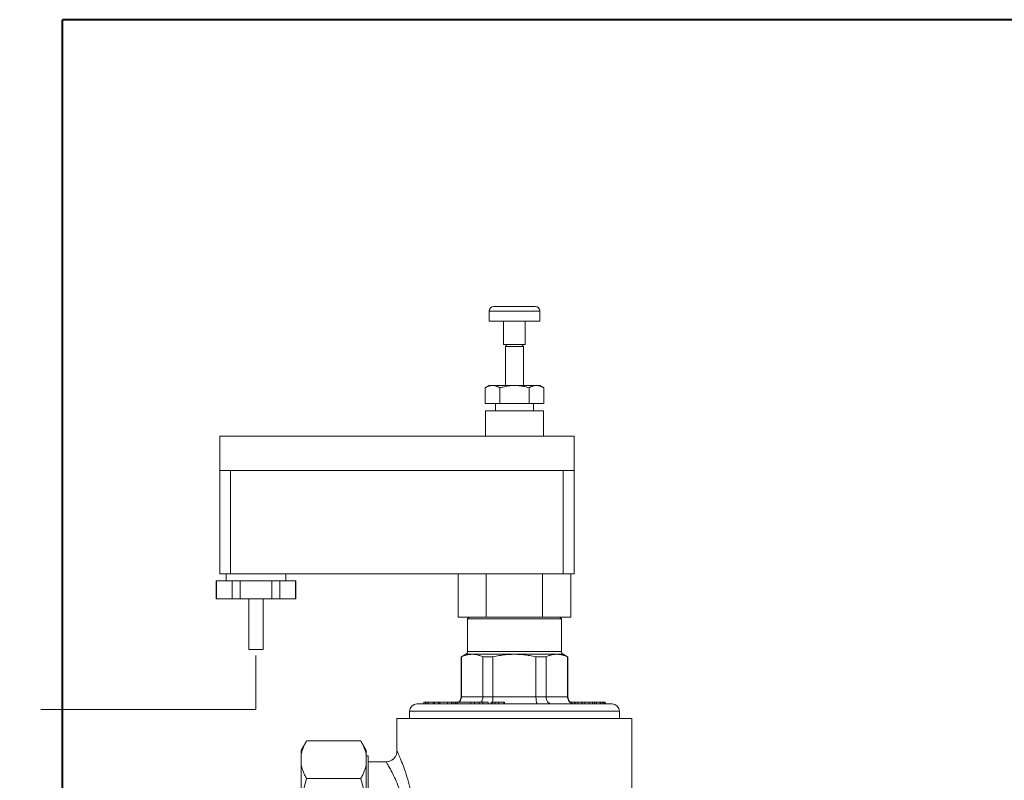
# Model space of a CAD drawing. Header units: millimetres. Extents: x 170 to 590, y -13 to 284.
# Tile 4 of 11: x 276.79 to 281.36, y 174.11 to 177.64. Entities that reach past the tile are written whole.
import ezdxf

# ---------------------------------------------------------------- set-up
doc = ezdxf.new("R2010")
doc.units = ezdxf.units.MM
doc.linetypes.add('GESTRICHELT2', pattern=[0.375, 0.25, -0.125])
for name, color, linetype, lineweight in [('CO ZASILANIE', 1, 'Continuous', 40), ('PRZEWODY ELEKTRYCZNE', 3, 'GESTRICHELT2', 15), ('URZĄDZENIA', 7, 'Continuous', 20)]:
    doc.layers.add(name, color=color, linetype=linetype, lineweight=lineweight)

# ---------------------------------------------------------------- blocks, each defined once
blk = doc.blocks.new('SYR 933.1')
at = {"layer": 'URZĄDZENIA'}
for p, q in [((848.9787862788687, 141.3351754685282), (849.0017111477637, 141.3351754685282)), ((849.0017111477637, 141.3351754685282), (848.9787862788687, 141.3351754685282)), ((849.0017111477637, 141.3351754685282), (849.0025880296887, 141.3351754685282)), ((849.5308614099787, 141.3351754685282), (849.0017111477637, 141.3351754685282)), ((849.0025880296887, 141.3351754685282), (849.5299845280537, 141.3351754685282)), ((849.5299845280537, 141.3351754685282), (849.5308614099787, 141.3351754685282)), ((849.5308614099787, 141.3351754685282), (849.5537862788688, 141.3351754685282)), ((849.5537862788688, 141.3351754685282), (849.5308614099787, 141.3351754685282)), ((848.9162862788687, 141.2726754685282), (848.9162862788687, 141.1351754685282)), ((848.9162862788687, 141.2726754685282), (848.9162862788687, 141.1351754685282)), ((848.9162862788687, 141.2726754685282), (849.6162862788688, 141.2726754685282)), ((849.6162862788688, 141.2726754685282), (849.6162862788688, 141.1351754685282)), ((849.6162862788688, 141.2726754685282), (849.6162862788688, 141.1351754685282)), ((848.9162862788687, 141.1351754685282), (849.1162862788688, 141.1351754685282)), ((849.1162862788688, 141.1351754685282), (849.1162862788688, 140.8101754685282)), ((849.1162862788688, 141.1351754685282), (849.4162862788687, 141.1351754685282)), ((849.1162862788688, 141.1351754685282), (849.1162862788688, 140.8101754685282)), ((849.4162862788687, 141.1351754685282), (849.6162862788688, 141.1351754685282)), ((849.4162862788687, 141.1351754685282), (849.4162862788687, 140.8101754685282)), ((849.4162862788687, 141.1351754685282), (849.4162862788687, 140.8101754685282)), ((849.1162862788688, 140.8101754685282), (849.1662862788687, 140.8101754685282)), ((849.1662862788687, 140.8101754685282), (849.1412862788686, 140.7851754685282)), ((849.1662862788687, 140.8101754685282), (849.1412862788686, 140.7851754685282)), ((849.1412862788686, 140.7851754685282), (849.1412862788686, 140.2441754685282)), ((849.1412862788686, 140.7851754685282), (849.1412862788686, 140.2441754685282)), ((849.1412862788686, 140.7851754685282), (849.3912862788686, 140.7851754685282)), ((849.1662862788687, 140.8101754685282), (849.1912862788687, 140.8101754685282)), ((849.1912862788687, 140.8101754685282), (849.3412862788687, 140.8101754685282)), ((849.3412862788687, 140.8101754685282), (849.3662862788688, 140.8101754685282)), ((849.3662862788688, 140.8101754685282), (849.4162862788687, 140.8101754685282)), ((849.3662862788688, 140.8101754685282), (849.3912862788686, 140.7851754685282)), ((849.3662862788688, 140.8101754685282), (849.3912862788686, 140.7851754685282)), ((849.3912862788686, 140.7851754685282), (849.3912862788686, 140.2441754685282)), ((849.3912862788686, 140.7851754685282), (849.3912862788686, 140.2441754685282)), ((848.8621410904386, 140.2129147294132), (848.9162862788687, 140.2441754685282)), ((848.9162862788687, 140.2441754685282), (848.9631773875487, 140.2441754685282)), ((848.9631773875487, 140.2441754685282), (849.2662862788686, 140.2441754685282)), ((849.2662862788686, 140.2441754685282), (849.5693951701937, 140.2441754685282)), ((849.5693951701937, 140.2441754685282), (849.6162862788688, 140.2441754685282)), ((849.6704314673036, 140.2129147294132), (849.6162862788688, 140.2441754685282)), ((848.8621410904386, 139.9941754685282), (848.8621410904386, 140.2129147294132)), ((849.0642136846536, 139.9941754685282), (849.0642136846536, 140.2129147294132)), ((849.4683588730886, 139.9941754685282), (849.4683588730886, 140.2129147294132)), ((849.6704314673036, 139.9941754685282), (849.6704314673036, 140.2129147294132)), ((848.8621410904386, 139.9941754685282), (849.0037862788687, 139.9941754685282)), ((849.0037862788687, 139.8941754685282), (849.0037862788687, 139.9941754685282)), ((849.0037862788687, 139.9941754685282), (849.0642136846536, 139.9941754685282)), ((849.0037862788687, 139.8941754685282), (849.0037862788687, 139.9941754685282)), ((849.0642136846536, 139.9941754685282), (849.4683588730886, 139.9941754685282)), ((849.4683588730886, 139.9941754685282), (849.5287862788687, 139.9941754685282)), ((849.5287862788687, 139.9941754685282), (849.6704314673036, 139.9941754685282)), ((849.5287862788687, 139.8941754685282), (849.5287862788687, 139.9941754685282)), ((849.5287862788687, 139.8941754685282), (849.5287862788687, 139.9941754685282)), ((848.8662862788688, 139.8941754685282), (848.9662862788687, 139.8941754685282)), ((848.8662862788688, 139.8941754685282), (848.8662862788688, 139.5441754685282)), ((848.8662862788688, 139.8941754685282), (848.8662862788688, 139.5441754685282)), ((848.9662862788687, 139.8941754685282), (849.0037862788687, 139.8941754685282)), ((849.0037862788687, 139.8941754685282), (849.2662862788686, 139.8941754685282)), ((849.2662862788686, 139.8941754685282), (849.5287862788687, 139.8941754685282)), ((849.5287862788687, 139.8941754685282), (849.5662862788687, 139.8941754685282)), ((849.5662862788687, 139.8941754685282), (849.6662862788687, 139.8941754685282)), ((849.6662862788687, 139.8941754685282), (849.6662862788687, 139.5441754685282)), ((849.6662862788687, 139.8941754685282), (849.6662862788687, 139.5441754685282)), ((853.3412862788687, 139.5441754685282), (848.4412862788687, 139.5441754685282)), ((848.4412862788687, 139.5441754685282), (848.4412862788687, 139.0691754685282)), ((853.3412862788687, 139.5441754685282), (853.3412862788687, 139.0691754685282)), ((848.5912862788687, 139.0691754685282), (848.4412862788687, 139.0691754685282)), ((848.4412862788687, 139.0691754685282), (848.4412862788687, 137.6441754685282)), ((853.1912862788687, 139.0691754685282), (848.5912862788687, 139.0691754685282)), ((848.5912862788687, 139.0691754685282), (853.1912862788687, 139.0691754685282)), ((848.5912862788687, 139.0691754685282), (848.5912862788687, 137.6441754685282)), ((853.3412862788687, 139.0691754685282), (853.1912862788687, 139.0691754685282)), ((853.1912862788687, 139.0691754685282), (853.1912862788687, 137.6441754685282)), ((853.3412862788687, 139.0691754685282), (853.3412862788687, 137.6441754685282)), ((853.3412862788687, 139.0691754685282), (853.3412862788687, 137.6441754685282)), ((848.5912862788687, 137.6441754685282), (848.4412862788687, 137.6441754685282)), ((848.4868634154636, 137.0441754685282), (848.4868634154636, 137.6441754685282)), ((848.5912862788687, 137.6441754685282), (853.1912862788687, 137.6441754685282)), ((848.8765748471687, 137.0441754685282), (848.8765748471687, 137.6441754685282)), ((849.6559977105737, 137.0441754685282), (849.6559977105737, 137.6441754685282)), ((850.0457091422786, 137.0441754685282), (850.0457091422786, 137.6441754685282)), ((852.2912862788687, 137.2941754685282), (852.2912862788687, 137.5441754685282)), ((852.2912867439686, 137.5441754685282), (852.2949996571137, 137.5441754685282)), ((852.2949996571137, 137.5441754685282), (852.5128872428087, 137.5441754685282)), ((852.2949996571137, 137.2941754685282), (852.2949996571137, 137.5441754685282)), ((852.4287862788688, 137.5441754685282), (852.4287862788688, 137.6441754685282)), ((852.5128872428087, 137.5441754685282), (852.6233986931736, 137.5441754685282)), ((852.5128872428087, 137.2941754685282), (852.5128872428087, 137.5441754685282)), ((852.6233986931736, 137.5441754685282), (853.0591738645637, 137.5441754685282)), ((852.6233986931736, 137.2941754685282), (852.6233986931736, 137.5441754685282)), ((853.0591738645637, 137.5441754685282), (853.1696853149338, 137.5441754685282)), ((853.0591738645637, 137.2941754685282), (853.0591738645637, 137.5441754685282)), ((853.1696853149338, 137.5441754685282), (853.3875729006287, 137.5441754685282)), ((853.1696853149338, 137.2941754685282), (853.1696853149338, 137.5441754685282)), ((853.3412862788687, 137.6441754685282), (853.1912862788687, 137.6441754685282)), ((853.2537862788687, 137.5441754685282), (853.2537862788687, 137.6441754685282)), ((853.3875729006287, 137.5441754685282), (853.3912858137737, 137.5441754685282)), ((853.3875729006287, 137.2941754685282), (853.3875729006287, 137.5441754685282)), ((853.3912862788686, 137.2941754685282), (853.3912862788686, 137.5441754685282)), ((852.2912867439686, 137.2941754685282), (852.2949996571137, 137.2941754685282)), ((852.2949996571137, 137.2941754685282), (852.5128872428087, 137.2941754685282)), ((852.5128872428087, 137.2941754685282), (852.6233986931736, 137.2941754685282)), ((852.6233986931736, 137.2941754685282), (853.0591738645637, 137.2941754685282)), ((852.7412862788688, 136.5941754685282), (852.7412862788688, 137.2941754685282)), ((852.7412862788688, 136.5941754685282), (852.7412862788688, 137.2941754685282)), ((852.9412862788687, 136.5941754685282), (852.9412862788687, 137.2941754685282)), ((852.9412862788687, 136.5941754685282), (852.9412862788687, 137.2941754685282)), ((853.0591738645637, 137.2941754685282), (853.1696853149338, 137.2941754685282)), ((853.1696853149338, 137.2941754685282), (853.3875729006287, 137.2941754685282)), ((853.3875729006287, 137.2941754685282), (853.3912858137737, 137.2941754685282)), ((848.4868634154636, 137.0441754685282), (848.6412862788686, 137.0441754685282)), ((848.6412862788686, 137.0441754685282), (848.6162862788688, 137.0191754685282)), ((848.6412862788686, 137.0441754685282), (848.6162862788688, 137.0191754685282)), ((848.6162862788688, 137.0191754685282), (848.6162862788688, 136.5701562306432)), ((848.6162862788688, 137.0191754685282), (848.6162862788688, 136.5701562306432)), ((849.9162862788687, 137.0191754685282), (848.6162862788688, 137.0191754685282)), ((848.6412862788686, 137.0441754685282), (848.7112862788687, 137.0441754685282)), ((848.7112862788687, 137.0441754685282), (848.8765748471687, 137.0441754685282)), ((848.8765748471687, 137.0441754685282), (849.6559977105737, 137.0441754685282)), ((849.6559977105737, 137.0441754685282), (849.8212862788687, 137.0441754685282)), ((849.8212862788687, 137.0441754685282), (849.8912862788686, 137.0441754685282)), ((849.8912862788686, 137.0441754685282), (850.0457091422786, 137.0441754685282)), ((849.8912862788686, 137.0441754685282), (849.9162862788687, 137.0191754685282)), ((849.8912862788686, 137.0441754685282), (849.9162862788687, 137.0191754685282)), ((849.9162862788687, 137.0191754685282), (849.9162862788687, 136.5701562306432)), ((849.9162862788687, 137.0191754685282), (849.9162862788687, 136.5701562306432)), ((848.6162862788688, 136.5701562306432), (849.9162862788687, 136.5701562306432)), ((852.7412862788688, 136.5941754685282), (852.9412862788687, 136.5941754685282)), ((848.5287862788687, 136.4936573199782), (848.5937862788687, 136.5311850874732)), ((848.5287862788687, 136.4936573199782), (848.5320653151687, 136.4955504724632)), ((848.5287862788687, 136.4936573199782), (848.5287862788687, 135.9441754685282)), ((848.5331583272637, 136.4936573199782), (848.5287862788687, 136.4936573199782)), ((848.5320653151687, 136.4955504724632), (848.5937862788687, 136.5311850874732)), ((848.5331583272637, 136.4936573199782), (848.5331583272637, 135.9441754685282)), ((848.5937862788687, 136.5311850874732), (849.9387862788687, 136.5311850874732)), ((848.8302799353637, 136.4936573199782), (848.8302799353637, 135.9441754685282)), ((848.9691646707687, 136.4936573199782), (848.8302799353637, 136.4936573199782)), ((848.9691646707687, 136.4936573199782), (848.9691646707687, 135.9441754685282)), ((849.5634078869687, 136.4936573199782), (849.5634078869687, 135.9441754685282)), ((849.7022926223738, 136.4936573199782), (849.5634078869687, 136.4936573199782)), ((849.7022926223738, 136.4936573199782), (849.7022926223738, 135.9441754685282)), ((850.0005072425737, 136.4955504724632), (849.9387862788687, 136.5311850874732)), ((850.0005072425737, 136.4955504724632), (849.9387862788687, 136.5311850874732)), ((850.0037862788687, 136.4936573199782), (849.9994142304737, 136.4936573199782)), ((849.9994142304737, 136.4936573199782), (849.9994142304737, 135.9441754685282)), ((850.0037862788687, 136.4936573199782), (850.0005072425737, 136.4955504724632)), ((850.0037862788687, 136.4936573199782), (850.0005072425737, 136.4955504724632)), ((850.0037862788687, 136.4936573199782), (850.0037862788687, 135.9441754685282)), ((848.5287862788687, 135.9441754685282), (848.5331583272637, 135.9441754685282)), ((848.5331583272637, 135.9441754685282), (848.8302799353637, 135.9441754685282)), ((848.8302799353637, 135.9441754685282), (848.9691646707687, 135.9441754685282)), ((848.9691646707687, 135.9441754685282), (849.5634078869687, 135.9441754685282)), ((849.5634078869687, 135.9441754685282), (849.7022926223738, 135.9441754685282)), ((849.7022926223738, 135.9441754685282), (849.9994142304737, 135.9441754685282)), ((849.9994142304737, 135.9441754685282), (850.0037862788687, 135.9441754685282)), ((847.8162862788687, 135.7441754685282), (847.8162862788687, 135.6441754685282)), ((847.8162862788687, 135.7441754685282), (847.8162862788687, 135.6441754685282)), ((847.8162862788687, 135.7441754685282), (850.7162862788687, 135.7441754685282)), ((847.9162862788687, 135.8441754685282), (848.0162862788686, 135.8441754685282)), ((848.0130227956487, 135.8691754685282), (848.0130227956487, 135.8441754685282)), ((848.0130296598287, 135.8691754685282), (848.0220048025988, 135.8691754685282)), ((848.0162862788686, 135.8441754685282), (848.0220048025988, 135.8441754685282)), ((848.0220048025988, 135.8441754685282), (848.0220048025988, 135.8691754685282)), ((848.0220048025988, 135.8691754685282), (848.0243956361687, 135.8691754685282)), ((848.0220048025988, 135.8441754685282), (848.0243956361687, 135.8441754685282)), ((848.0243956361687, 135.8691754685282), (848.0443260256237, 135.8691754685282)), ((848.0243956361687, 135.8441754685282), (848.0243956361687, 135.8691754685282)), ((848.0243956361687, 135.8441754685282), (848.0267232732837, 135.8441754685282)), ((848.0267232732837, 135.8441754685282), (848.0443271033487, 135.8441754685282)), ((848.0443260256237, 135.8691754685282), (848.0457149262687, 135.8691754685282)), ((848.0443271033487, 135.8691754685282), (848.0443271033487, 135.8441754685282)), ((848.0443271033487, 135.8441754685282), (848.0457149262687, 135.8441754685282)), ((848.0457149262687, 135.8691754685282), (848.0710437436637, 135.8691754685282)), ((848.0457149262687, 135.8441754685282), (848.0457149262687, 135.8691754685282)), ((848.0457149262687, 135.8441754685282), (848.0703586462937, 135.8441754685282)), ((848.0703586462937, 135.8441754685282), (848.0710437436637, 135.8441754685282)), ((848.0710437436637, 135.8691754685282), (848.0832741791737, 135.8691754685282)), ((848.0710437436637, 135.8441754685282), (848.0710437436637, 135.8691754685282)), ((848.0710437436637, 135.8441754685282), (848.0793672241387, 135.8441754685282)), ((848.0793672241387, 135.8441754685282), (848.0815731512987, 135.8441754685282)), ((848.0815731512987, 135.8441754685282), (848.0832741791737, 135.8441754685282)), ((848.0832741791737, 135.8441754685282), (848.0832741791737, 135.8691754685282)), ((848.0832741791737, 135.8691754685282), (848.1221659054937, 135.8691754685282)), ((848.0832741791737, 135.8441754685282), (848.0886189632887, 135.8441754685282)), ((848.0886189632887, 135.8441754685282), (848.1073726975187, 135.8441754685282)), ((848.1073726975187, 135.8441754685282), (848.1113698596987, 135.8441754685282)), ((848.1113698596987, 135.8441754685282), (848.1319878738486, 135.8441754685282)), ((848.1221659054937, 135.8691754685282), (848.1319878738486, 135.8691754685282)), ((848.1319878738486, 135.8691754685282), (848.1595894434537, 135.8691754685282)), ((848.1319878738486, 135.8441754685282), (848.1319878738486, 135.8691754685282)), ((848.1319878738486, 135.8441754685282), (848.1360165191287, 135.8441754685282)), ((848.1360165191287, 135.8441754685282), (848.1483039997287, 135.8441754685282)), ((848.1483039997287, 135.8441754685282), (848.1584001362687, 135.8441754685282)), ((848.1584001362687, 135.8441754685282), (848.1595894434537, 135.8441754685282)), ((848.1595894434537, 135.8441754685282), (848.1595894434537, 135.8691754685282)), ((848.1595894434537, 135.8691754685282), (848.1889113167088, 135.8691754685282)), ((848.1595894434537, 135.8441754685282), (848.1850158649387, 135.8441754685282)), ((848.1850158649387, 135.8441754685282), (848.1889113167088, 135.8441754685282)), ((848.1889113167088, 135.8691754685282), (848.2350700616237, 135.8691754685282)), ((848.1889113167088, 135.8441754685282), (848.1889113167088, 135.8691754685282)), ((848.1889113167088, 135.8441754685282), (848.2076299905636, 135.8441754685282)), ((848.2076299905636, 135.8441754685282), (848.2272435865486, 135.8441754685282)), ((848.2272435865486, 135.8441754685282), (848.2290804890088, 135.8441754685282)), ((848.2290804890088, 135.8441754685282), (848.2350700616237, 135.8441754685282)), ((848.2350700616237, 135.8691754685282), (848.2913574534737, 135.8691754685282)), ((848.2350700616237, 135.8441754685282), (848.2350700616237, 135.8691754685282)), ((848.2350700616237, 135.8441754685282), (848.2550708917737, 135.8441754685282)), ((848.2550708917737, 135.8441754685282), (848.2603425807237, 135.8441754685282)), ((848.2603425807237, 135.8441754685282), (848.2629993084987, 135.8441754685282)), ((848.2629993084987, 135.8441754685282), (848.2729697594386, 135.8441754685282)), ((848.2729697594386, 135.8441754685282), (848.2856148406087, 135.8441754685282)), ((848.2856148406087, 135.8441754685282), (848.2864735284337, 135.8441754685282)), ((848.2864735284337, 135.8441754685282), (848.2913574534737, 135.8441754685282)), ((848.2913574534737, 135.8691754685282), (848.3303885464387, 135.8691754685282)), ((848.2913574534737, 135.8441754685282), (848.2913574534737, 135.8691754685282)), ((848.2913574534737, 135.8441754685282), (848.3068618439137, 135.8441754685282)), ((848.3068618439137, 135.8441754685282), (848.3303885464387, 135.8441754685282)), ((848.3303885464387, 135.8691754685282), (848.3362747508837, 135.8691754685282)), ((848.3303885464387, 135.8441754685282), (848.3303885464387, 135.8691754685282)), ((848.3303885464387, 135.8441754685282), (848.3362344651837, 135.8441754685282)), ((848.3338304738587, 135.8691754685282), (848.3362344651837, 135.8691754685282)), ((848.3362344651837, 135.8441754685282), (848.3362344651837, 135.8691754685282)), ((848.3362344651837, 135.8691754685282), (848.3885961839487, 135.8691754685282)), ((848.3362344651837, 135.8441754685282), (848.4287862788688, 135.8441754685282)), ((848.3885961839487, 135.8691754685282), (848.4290012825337, 135.8691754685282)), ((848.3885961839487, 135.8441754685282), (848.3885961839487, 135.8691754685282)), ((848.4287862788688, 135.8441754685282), (848.4363862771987, 135.8441754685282)), ((848.4290012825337, 135.8691754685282), (848.4383243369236, 135.8691754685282)), ((848.4290012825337, 135.8441754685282), (848.4290012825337, 135.8691754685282)), ((848.4363862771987, 135.8441754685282), (848.7538469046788, 135.8441754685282)), ((848.4383302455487, 135.8454319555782), (848.4383302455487, 135.8691754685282)), ((848.4383302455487, 135.8691754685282), (848.4570191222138, 135.8691754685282)), ((848.4383302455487, 135.8441754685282), (848.4383302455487, 135.8454319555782)), ((848.4570191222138, 135.8691754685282), (848.4939070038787, 135.8691754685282)), ((848.7538469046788, 135.8441754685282), (848.9488256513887, 135.8441754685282)), ((848.9488256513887, 135.8441754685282), (849.4044835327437, 135.8441754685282)), ((849.4044835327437, 135.8441754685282), (849.4044835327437, 135.8691754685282)), ((849.4044835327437, 135.8691754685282), (849.4113674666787, 135.8691754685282)), ((849.4044835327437, 135.8441754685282), (849.4113674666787, 135.8441754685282)), ((849.4113674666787, 135.8691754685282), (849.4853949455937, 135.8691754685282)), ((849.4113674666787, 135.8441754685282), (849.4113674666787, 135.8691754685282)), ((849.4113674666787, 135.8441754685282), (849.4853949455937, 135.8441754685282)), ((849.4853949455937, 135.8691754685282), (849.5152136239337, 135.8691754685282)), ((849.4853949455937, 135.8441754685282), (849.4853949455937, 135.8691754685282)), ((849.4853949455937, 135.8441754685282), (849.5353130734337, 135.8441754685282)), ((849.5152136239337, 135.8691754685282), (849.5353130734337, 135.8691754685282)), ((849.5353130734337, 135.8691754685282), (849.5651317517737, 135.8691754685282)), ((849.5353130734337, 135.8441754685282), (849.5353130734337, 135.8691754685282)), ((849.5353130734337, 135.8441754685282), (849.5651317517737, 135.8441754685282)), ((849.5651317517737, 135.8441754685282), (849.5651317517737, 135.8691754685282)), ((849.5651317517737, 135.8691754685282), (849.5893894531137, 135.8691754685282)), ((849.5651317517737, 135.8441754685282), (849.5837469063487, 135.8441754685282)), ((849.5837469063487, 135.8441754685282), (849.5893894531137, 135.8441754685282)), ((849.5893894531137, 135.8441754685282), (849.5893894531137, 135.8691754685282)), ((849.5893894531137, 135.8441754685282), (849.6288291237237, 135.8441754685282)), ((849.6288291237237, 135.8441754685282), (849.6288291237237, 135.8691754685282)), ((849.6288291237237, 135.8691754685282), (849.7057036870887, 135.8691754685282)), ((849.6288291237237, 135.8441754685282), (849.6430540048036, 135.8441754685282)), ((849.6430540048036, 135.8441754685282), (849.6582354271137, 135.8441754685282)), ((849.6582354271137, 135.8441754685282), (849.6838211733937, 135.8441754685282)), ((849.6838211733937, 135.8441754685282), (849.6940886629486, 135.8441754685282)), ((849.6940886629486, 135.8441754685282), (849.7057036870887, 135.8441754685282)), ((849.7057036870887, 135.8691754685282), (849.7530313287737, 135.8691754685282)), ((849.7057036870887, 135.8441754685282), (849.7057036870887, 135.8691754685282)), ((849.7057036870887, 135.8441754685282), (849.7092700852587, 135.8441754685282)), ((849.7092700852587, 135.8441754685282), (849.7348558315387, 135.8441754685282)), ((849.7348558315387, 135.8441754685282), (849.7530313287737, 135.8441754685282)), ((849.7530313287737, 135.8691754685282), (849.8191493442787, 135.8691754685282)), ((849.7530313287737, 135.8441754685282), (849.7530313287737, 135.8691754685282)), ((849.7530313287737, 135.8441754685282), (849.7551159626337, 135.8441754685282)), ((849.7551159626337, 135.8441754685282), (849.7787256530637, 135.8441754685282)), ((849.7787256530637, 135.8441754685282), (849.8191493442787, 135.8441754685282)), ((849.8191493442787, 135.8691754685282), (849.8680954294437, 135.8691754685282)), ((849.8191493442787, 135.8441754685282), (849.8191493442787, 135.8691754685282)), ((849.8191493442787, 135.8441754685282), (849.8270081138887, 135.8441754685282)), ((849.8270081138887, 135.8441754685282), (849.8680954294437, 135.8441754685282)), ((849.8680954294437, 135.8691754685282), (849.8703343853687, 135.8691754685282)), ((849.8680954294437, 135.8441754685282), (849.8680954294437, 135.8691754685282)), ((849.8680954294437, 135.8441754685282), (849.8703318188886, 135.8441754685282)), ((849.8703318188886, 135.8441754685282), (849.8703318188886, 135.8691754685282)), ((849.8703318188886, 135.8691754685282), (849.9525776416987, 135.8691754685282)), ((849.8703318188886, 135.8441754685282), (849.9525776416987, 135.8441754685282)), ((849.9525776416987, 135.8691754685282), (850.0287954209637, 135.8691754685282)), ((849.9525776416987, 135.8441754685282), (850.0516952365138, 135.8441754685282)), ((850.0287954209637, 135.8691754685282), (850.0516952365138, 135.8691754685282)), ((850.0516952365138, 135.8691754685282), (850.0735640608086, 135.8691754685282)), ((850.0516952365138, 135.8441754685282), (850.0516952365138, 135.8691754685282)), ((850.0516952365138, 135.8441754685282), (850.0735640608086, 135.8441754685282)), ((850.0735640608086, 135.8441754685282), (850.0735640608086, 135.8691754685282)), ((850.0735640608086, 135.8691754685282), (850.0786030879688, 135.8691754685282)), ((850.0735640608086, 135.8441754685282), (850.0848775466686, 135.8441754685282)), ((850.0786030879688, 135.8691754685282), (850.0848775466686, 135.8691754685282)), ((850.0786030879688, 135.8474908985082), (850.0786030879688, 135.8691754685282)), ((850.0848775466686, 135.8441754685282), (850.0848775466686, 135.8691754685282)), ((850.0848775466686, 135.8691754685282), (850.1136895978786, 135.8691754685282)), ((850.0848775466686, 135.8441754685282), (850.0961862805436, 135.8441754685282)), ((850.0961862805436, 135.8441754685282), (850.1037862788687, 135.8441754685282)), ((850.1037862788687, 135.8441754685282), (850.1136895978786, 135.8441754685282)), ((850.1136895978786, 135.8441754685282), (850.1136895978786, 135.8691754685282)), ((850.1136895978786, 135.8691754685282), (850.1353911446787, 135.8691754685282)), ((850.1136895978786, 135.8441754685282), (850.1353911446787, 135.8441754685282)), ((850.1353911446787, 135.8691754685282), (850.1911075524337, 135.8691754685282)), ((850.1353911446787, 135.8441754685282), (850.1353911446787, 135.8691754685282)), ((850.1353911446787, 135.8441754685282), (850.1571815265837, 135.8441754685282)), ((850.1571815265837, 135.8441754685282), (850.1892275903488, 135.8441754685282)), ((850.1892275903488, 135.8441754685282), (850.1911075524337, 135.8441754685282)), ((850.1911075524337, 135.8441754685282), (850.1911075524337, 135.8691754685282)), ((850.1911075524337, 135.8691754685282), (850.2182649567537, 135.8691754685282)), ((850.1911075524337, 135.8441754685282), (850.1997856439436, 135.8441754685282)), ((850.1997856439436, 135.8441754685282), (850.2321725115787, 135.8441754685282)), ((850.2182649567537, 135.8691754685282), (850.2749981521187, 135.8691754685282)), ((850.2321725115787, 135.8441754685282), (850.2651164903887, 135.8441754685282)), ((850.2651164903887, 135.8441754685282), (850.2686750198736, 135.8441754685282)), ((850.2686750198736, 135.8441754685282), (850.2749981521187, 135.8441754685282)), ((850.2749981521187, 135.8691754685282), (850.3005097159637, 135.8691754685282)), ((850.2749981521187, 135.8441754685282), (850.3005097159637, 135.8441754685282)), ((850.3005097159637, 135.8691754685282), (850.3160805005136, 135.8691754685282)), ((850.3005097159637, 135.8441754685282), (850.3005097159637, 135.8691754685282)), ((850.3005097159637, 135.8441754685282), (850.3149976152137, 135.8441754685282)), ((850.3149976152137, 135.8441754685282), (850.3160805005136, 135.8441754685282)), ((850.3160805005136, 135.8441754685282), (850.3160805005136, 135.8691754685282)), ((850.3160805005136, 135.8691754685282), (850.3728136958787, 135.8691754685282)), ((850.3160805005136, 135.8441754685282), (850.3728136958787, 135.8441754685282)), ((850.3728136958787, 135.8691754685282), (850.3883845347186, 135.8691754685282)), ((850.3728136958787, 135.8441754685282), (850.3728136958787, 135.8691754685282)), ((850.3728136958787, 135.8441754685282), (850.3883845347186, 135.8441754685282)), ((850.3883845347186, 135.8441754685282), (850.3883845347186, 135.8691754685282)), ((850.3883845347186, 135.8691754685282), (850.4581377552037, 135.8691754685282)), ((850.3883845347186, 135.8441754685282), (850.4581377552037, 135.8441754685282)), ((850.4581377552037, 135.8691754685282), (850.4660859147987, 135.8691754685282)), ((850.4581377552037, 135.8441754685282), (850.4581377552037, 135.8691754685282)), ((850.4581377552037, 135.8441754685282), (850.4660859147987, 135.8441754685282)), ((850.4660859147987, 135.8441754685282), (850.4660859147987, 135.8691754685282)), ((850.4660859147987, 135.8691754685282), (850.4907474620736, 135.8691754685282)), ((850.4660859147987, 135.8441754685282), (850.4907474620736, 135.8441754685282)), ((850.4907474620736, 135.8691754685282), (850.4988441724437, 135.8691754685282)), ((850.4907474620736, 135.8441754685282), (850.4907474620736, 135.8691754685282)), ((850.4907474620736, 135.8441754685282), (850.4988441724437, 135.8441754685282)), ((850.4988441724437, 135.8441754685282), (850.4988441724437, 135.8691754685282)), ((850.4988441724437, 135.8691754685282), (850.5185090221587, 135.8691754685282)), ((850.4988441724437, 135.8441754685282), (850.5058627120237, 135.8441754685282)), ((850.5058627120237, 135.8441754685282), (850.5162862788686, 135.8441754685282)), ((850.5162862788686, 135.8441754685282), (850.5185090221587, 135.8441754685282)), ((850.5185090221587, 135.8441754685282), (850.5185090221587, 135.8691754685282)), ((850.5185090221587, 135.8441754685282), (850.6162862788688, 135.8441754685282)), ((850.7162862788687, 135.7441754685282), (850.7162862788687, 135.6441754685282)), ((850.7162862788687, 135.7441754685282), (850.7162862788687, 135.6441754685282)), ((847.6412862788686, 135.6441754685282), (847.6412862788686, 126.8920546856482)), ((847.6412862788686, 135.6441754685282), (847.6412862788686, 126.8920546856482)), ((847.8162862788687, 135.6441754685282), (847.6412862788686, 135.6441754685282)), ((847.8846834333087, 135.6441754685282), (847.8162862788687, 135.6441754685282)), ((847.8862862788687, 135.6441754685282), (847.8846834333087, 135.6441754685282)), ((848.0662862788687, 135.6441754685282), (847.8862862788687, 135.6441754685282)), ((848.4157917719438, 135.6441754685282), (848.0662862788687, 135.6441754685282)), ((848.5829503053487, 135.6441754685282), (848.4157917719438, 135.6441754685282)), ((849.9496222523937, 135.6441754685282), (848.5829503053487, 135.6441754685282)), ((850.1167807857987, 135.6441754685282), (849.9496222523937, 135.6441754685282)), ((850.4671757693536, 135.6441754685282), (850.1167807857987, 135.6441754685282)), ((850.6462862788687, 135.6441754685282), (850.4671757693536, 135.6441754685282)), ((850.6478891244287, 135.6441754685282), (850.6462862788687, 135.6441754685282)), ((850.7162862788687, 135.6441754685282), (850.6478891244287, 135.6441754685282)), ((850.8912862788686, 135.6441754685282), (850.7162862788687, 135.6441754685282)), ((850.8912862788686, 135.6441754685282), (850.8912862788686, 135.1941754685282)), ((850.8912862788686, 135.6441754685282), (850.8912862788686, 135.1941754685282)), ((851.3162862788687, 135.2035021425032), (851.3912862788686, 135.3334059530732)), ((852.1412862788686, 135.3334059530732), (851.3912862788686, 135.3334059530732)), ((852.1412862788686, 135.3334059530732), (852.2162862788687, 135.2035021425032)), ((851.3162862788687, 135.1385502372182), (851.3162862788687, 135.2035021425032)), ((852.2162862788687, 135.2035021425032), (852.2162862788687, 135.1385502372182)), ((851.2912862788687, 135.1254254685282), (851.3162862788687, 135.1254254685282)), ((851.2912862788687, 135.1254254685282), (851.2912862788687, 135.0441754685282)), ((851.2912862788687, 135.1254254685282), (851.3162862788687, 135.1254254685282)), ((851.3162862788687, 135.0086464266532), (851.3162862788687, 135.1385502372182)), ((852.2162862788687, 135.0086464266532), (852.2162862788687, 135.1385502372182)), ((851.0412862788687, 135.0441754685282), (851.2912862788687, 135.0441754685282)), ((851.0412862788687, 135.0441754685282), (851.2912862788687, 135.0441754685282)), ((851.2912862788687, 135.0441754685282), (851.2912862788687, 135.0431058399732)), ((851.2912862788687, 135.0431058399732), (851.2912862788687, 133.5452450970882)), ((851.3162862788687, 135.0086464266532), (851.3162862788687, 134.4240792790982)), ((852.2162862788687, 135.0086464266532), (852.2162862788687, 134.4240792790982)), ((852.1412862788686, 134.8137907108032), (851.3912862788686, 134.8137907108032)), ((851.3162862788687, 134.1642716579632), (851.3162862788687, 134.4240792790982)), ((852.2162862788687, 134.1642716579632), (852.2162862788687, 134.4240792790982)), ((851.3162862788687, 134.1642716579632), (851.3162862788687, 133.5797045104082)), ((852.2162862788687, 134.1642716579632), (852.2162862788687, 133.5797045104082)), ((852.1412862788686, 133.7745602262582), (851.3912862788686, 133.7745602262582)), ((851.3162862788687, 133.4498006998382), (851.3162862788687, 133.5797045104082)), ((852.2162862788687, 133.4498006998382), (852.2162862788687, 133.5797045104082)), ((851.0412862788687, 133.5441754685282), (851.2912862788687, 133.5441754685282)), ((851.0412862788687, 133.5441754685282), (851.2912862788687, 133.5441754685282)), ((851.2912862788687, 133.5452450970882), (851.2912862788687, 133.5441754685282)), ((851.2912862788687, 133.5441754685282), (851.2912862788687, 133.4629254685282)), ((851.2912862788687, 133.4629254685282), (851.3162862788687, 133.4629254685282)), ((851.2912862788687, 133.4629254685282), (851.3162862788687, 133.4629254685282)), ((851.3162862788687, 133.3848487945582), (851.3162862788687, 133.4498006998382)), ((852.2162862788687, 133.4498006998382), (852.2162862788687, 133.3848487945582)), ((850.8912862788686, 133.3941754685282), (850.8912862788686, 126.8920546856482)), ((850.8912862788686, 133.3941754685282), (850.8912862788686, 126.8920546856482)), ((851.3162862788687, 133.3848487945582), (851.3912862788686, 133.2549449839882)), ((852.1412862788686, 133.2549449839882), (852.2162862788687, 133.3848487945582)), ((852.1412862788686, 133.2549449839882), (851.3912862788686, 133.2549449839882)), ((847.6412862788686, 126.8920546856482), (850.8912862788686, 126.8920546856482)), ((847.7570608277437, 126.4249943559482), (848.6094222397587, 124.8113277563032)), ((847.7570608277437, 126.4249943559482), (848.6094222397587, 124.8113277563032)), ((847.7570608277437, 126.4249943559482), (850.7755117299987, 126.4249943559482)), ((850.7755117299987, 126.4249943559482), (850.2944355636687, 125.5142345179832)), ((850.7755117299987, 126.4249943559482), (850.2944355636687, 125.5142345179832)), ((851.3162862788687, 125.4535021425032), (851.3912862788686, 125.5834059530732)), ((852.1412862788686, 125.5834059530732), (851.3912862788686, 125.5834059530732)), ((852.1412862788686, 125.5834059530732), (852.2162862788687, 125.4535021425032)), ((851.3162862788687, 125.3885502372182), (851.3162862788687, 125.4535021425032)), ((852.2162862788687, 125.4535021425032), (852.2162862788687, 125.3885502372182)), ((850.4270693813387, 125.2941754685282), (851.2912862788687, 125.2941754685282)), ((850.4270693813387, 125.2941754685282), (851.2912862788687, 125.2941754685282)), ((851.2912862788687, 125.2941754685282), (851.2912862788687, 125.3754254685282)), ((851.3162862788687, 125.3754254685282), (851.2912862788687, 125.3754254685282)), ((851.2912862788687, 125.2931058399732), (851.2912862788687, 125.2941754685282)), ((851.2912862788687, 124.5441754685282), (851.2912862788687, 125.2931058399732)), ((851.3162862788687, 125.2586464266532), (851.3162862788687, 125.3885502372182)), ((851.3162862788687, 125.2586464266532), (851.3162862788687, 124.6740792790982)), ((852.2162862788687, 125.2586464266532), (852.2162862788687, 125.3885502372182)), ((852.2162862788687, 125.2586464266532), (852.2162862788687, 124.6740792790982)), ((850.0662862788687, 125.0750185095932), (850.0662862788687, 123.7941754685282)), ((852.1412862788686, 125.0637907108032), (851.3912862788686, 125.0637907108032)), ((848.6094231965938, 124.8113281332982), (848.6170391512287, 124.7944666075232)), ((851.3162862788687, 124.4142716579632), (851.3162862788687, 124.6740792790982)), ((852.2162862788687, 124.4142716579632), (852.2162862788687, 124.6740792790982)), ((851.2912862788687, 123.7952450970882), (851.2912862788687, 124.5441754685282)), ((851.3162862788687, 124.4142716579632), (851.3162862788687, 123.8297045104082)), ((852.2162862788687, 124.4142716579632), (852.2162862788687, 123.8297045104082)), ((852.1412862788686, 124.0245602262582), (851.3912862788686, 124.0245602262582)), ((850.0662862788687, 123.7941754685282), (851.2912862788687, 123.7941754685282)), ((850.0662862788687, 123.7941754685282), (851.2912862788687, 123.7941754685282)), ((851.2912862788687, 123.7941754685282), (851.2912862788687, 123.7952450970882)), ((851.2912862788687, 123.7129254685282), (851.2912862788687, 123.7941754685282)), ((851.3162862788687, 123.6998006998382), (851.3162862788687, 123.8297045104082)), ((852.2162862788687, 123.6998006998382), (852.2162862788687, 123.8297045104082)), ((851.3162862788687, 123.7129254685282), (851.2912862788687, 123.7129254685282)), ((851.3162862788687, 123.6348487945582), (851.3162862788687, 123.6998006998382)), ((851.3162862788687, 123.6348487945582), (851.3912862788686, 123.5049449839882)), ((852.1412862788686, 123.5049449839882), (852.2162862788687, 123.6348487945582)), ((852.2162862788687, 123.6998006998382), (852.2162862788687, 123.6348487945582)), ((852.1412862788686, 123.5049449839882), (851.3912862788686, 123.5049449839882))]:
    blk.add_line(p, q, dxfattribs=at)
for centre, radius, start, end in [((848.9787862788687, 141.2726754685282), 0.0625, 90, 180), ((848.9787862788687, 141.2726754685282), 0.0625, 90, 180), ((849.5537862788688, 141.2726754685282), 0.0625, 0, 90), ((849.5537862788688, 141.2726754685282), 0.0625, 0, 90), ((848.5712862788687, 136.5701562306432), 0.04500000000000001, 299.9999999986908, 0), ((848.5712862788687, 136.5701562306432), 0.04500000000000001, 299.9999999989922, 0), ((849.9612862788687, 136.5701562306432), 0.04500000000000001, 180, 240.0000000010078), ((849.9612862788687, 136.5701562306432), 0.04500000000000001, 180, 240.0000000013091), ((848.4287862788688, 135.9441754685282), 0.1, 270, 0), ((850.1037862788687, 135.9441754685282), 0.1, 180, 225), ((847.9162862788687, 135.7441754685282), 0.1, 90, 180), ((850.1037862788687, 135.9441754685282), 0.1, 225, 229.0486021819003), ((850.1037862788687, 135.9441754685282), 0.1, 252.3005868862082, 253.4451599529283), ((850.1037862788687, 135.9441754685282), 0.1, 253.4451599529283, 255.0000000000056), ((850.1037862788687, 135.9441754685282), 0.1, 255.0000000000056, 259.2280439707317), ((850.6162862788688, 135.7441754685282), 0.1, 0, 90), ((848.6412862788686, 126.8920546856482), 1, 180, 207.8436447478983), ((848.6412862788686, 126.8920546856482), 1, 180, 207.8436447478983), ((849.8912862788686, 126.8920546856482), 1, 332.1563552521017, 0), ((849.8912862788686, 126.8920546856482), 1, 332.1563552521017, 0), ((850.4270686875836, 125.4441749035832), 0.149999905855, 152.1560415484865, 270.0002651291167), ((850.0662862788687, 125.3441754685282), 1.55, 200.7720587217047, 270)]:
    blk.add_arc(centre, radius, start, end, dxfattribs=at)
for points, start_tangent, end_tangent in [([(848.8621410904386, 140.2129147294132), (848.8832828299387, 140.2241125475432), (848.9035929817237, 140.2327836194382), (848.9235368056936, 140.2390561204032), (848.9433632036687, 140.2428843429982), (848.9631773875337, 140.2441754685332)], (0.8660254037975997, 0.499999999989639), (1.000000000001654, 4.72354308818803e-11)), ([(848.9631773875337, 140.2441754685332), (848.9829958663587, 140.2428837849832), (849.0028244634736, 140.2390544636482), (849.0227679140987, 140.2327813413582), (849.0430728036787, 140.2241121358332), (849.0642136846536, 140.2129147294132)], (1.000000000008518, -4.722515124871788e-11), (0.8660254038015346, -0.4999999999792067)), ([(849.0642136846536, 140.2129147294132), (849.1062465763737, 140.2240524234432), (849.1467809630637, 140.2327209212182), (849.1867061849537, 140.2390179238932), (849.2264849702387, 140.2428730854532), (849.2662862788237, 140.2441754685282)], (0.9607689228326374, 0.2773500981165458), (0.9999999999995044, 2.355235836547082e-11)), ([(849.2662862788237, 140.2441754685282), (849.3062980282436, 140.2428593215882), (849.3462305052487, 140.2389712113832), (849.3862047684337, 140.2326437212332), (849.4266360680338, 140.2239779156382), (849.4683588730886, 140.2129147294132)], (0.9999999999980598, 7.241491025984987e-11), (0.9607689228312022, -0.2773500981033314)), ([(849.4683588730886, 140.2129147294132), (849.4895006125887, 140.2241125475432), (849.5098107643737, 140.2327836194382), (849.5297545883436, 140.2390561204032), (849.5495809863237, 140.2428843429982), (849.5693951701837, 140.2441754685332)], (0.8660254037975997, 0.499999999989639), (0.9999999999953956, 0)), ([(849.5693951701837, 140.2441754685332), (849.5892136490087, 140.2428837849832), (849.6090422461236, 140.2390544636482), (849.6289856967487, 140.2327813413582), (849.6492905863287, 140.2241121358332), (849.6704314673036, 140.2129147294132)], (1.000000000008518, -4.722515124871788e-11), (0.8660254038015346, -0.4999999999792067)), ([(848.5331583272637, 136.4936573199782), (848.5762338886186, 136.5111503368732), (848.6185284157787, 136.5229697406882), (848.6606629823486, 136.5289840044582), (848.7027992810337, 136.5289822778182), (848.7449324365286, 136.5229649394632), (848.7872147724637, 136.5111467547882), (848.8302799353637, 136.4936573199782)], (0.9066913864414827, 0.4217946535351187), (0.9066913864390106, -0.4217946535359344)), ([(848.9691646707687, 136.4936573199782), (849.0553157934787, 136.5111503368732), (849.1399048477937, 136.5229697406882), (849.2241739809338, 136.5289840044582), (849.3084465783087, 136.5289822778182), (849.3927128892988, 136.5229649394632), (849.4772775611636, 136.5111467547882), (849.5634078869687, 136.4936573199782)], (0.9739988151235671, 0.2265531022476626), (0.9739988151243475, -0.2265531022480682)), ([(849.7022926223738, 136.4936573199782), (849.7453681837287, 136.5111503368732), (849.7876627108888, 136.5229697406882), (849.8297972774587, 136.5289840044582), (849.8719335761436, 136.5289822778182), (849.9140667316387, 136.5229649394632), (849.9563490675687, 136.5111467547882), (849.9994142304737, 136.4936573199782)], (0.9066913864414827, 0.4217946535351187), (0.9066913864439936, -0.4217946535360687)), ([(848.4363862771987, 135.8441754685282), (848.4611183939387, 135.8475136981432), (848.4843127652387, 135.8573500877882), (848.5043881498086, 135.8730996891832), (848.5199249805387, 135.8937700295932), (848.5297745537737, 135.9180073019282), (848.5331583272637, 135.9441754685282)], (0.99999999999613, 0), (0, 0.9999999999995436)), ([(848.7538469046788, 135.8441754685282), (848.7734939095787, 135.8475136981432), (848.7918509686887, 135.8573500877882), (848.8076838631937, 135.8730996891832), (848.8199005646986, 135.8937700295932), (848.8276282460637, 135.9180073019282), (848.8302799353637, 135.9441754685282)], (0.9999999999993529, 0), (0, 0.9999999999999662)), ([(848.9488256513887, 135.8441754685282), (848.9539107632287, 135.8475136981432), (848.9587480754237, 135.8573500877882), (848.9629905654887, 135.8730996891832), (848.9663106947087, 135.8937700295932), (848.9684325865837, 135.9180073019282), (848.9691646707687, 135.9441754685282)], (0.9999999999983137, 0), (0, 0.999999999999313)), ([(849.5695819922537, 135.8730996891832), (849.5662618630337, 135.8937700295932), (849.5641399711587, 135.9180073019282), (849.5634078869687, 135.9441754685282)], (-0.2091017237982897, 0.9778938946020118), (0, 1.000000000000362)), ([(849.7248886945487, 135.8730996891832), (849.7126719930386, 135.8937700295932), (849.7049443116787, 135.9180073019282), (849.7022926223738, 135.9441754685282)], (-0.610689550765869, 0.7918701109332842), (0, 1.000000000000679)), ([(850.0281844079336, 135.8730996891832), (850.0126475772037, 135.8937700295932), (850.0027980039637, 135.9180073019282), (849.9994142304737, 135.9441754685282)], (-0.6996349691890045, 0.7145004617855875), (0, 0.999999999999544)), ([(849.5701522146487, 135.8705322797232), (849.5695819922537, 135.8730996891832)], (-0.2246025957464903, 0.9744504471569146), (-0.2091017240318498, 0.977893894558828)), ([(849.7284141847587, 135.8688082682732), (849.7248886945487, 135.8730996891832)], (-0.6586587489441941, 0.7524417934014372), (-0.6106895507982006, 0.7918701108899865)), ([(850.0302353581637, 135.8710659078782), (850.0281844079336, 135.8730996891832)], (-0.7203532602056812, 0.6936073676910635), (-0.6996349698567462, 0.7145004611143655)), ([(850.0327693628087, 135.8687105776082), (850.0302353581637, 135.8710659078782)], (-0.7443363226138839, 0.6678049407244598), (-0.7203532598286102, 0.6936073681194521)), ([(850.0849805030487, 135.8448552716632), (850.0738964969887, 135.8468794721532)], (-0.9927226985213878, 0.1204227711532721), (-0.9711967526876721, 0.2382789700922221)), ([(851.3912862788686, 135.3334059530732), (851.3645496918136, 135.2832962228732), (851.3431578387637, 135.2346003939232), (851.3270106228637, 135.1865161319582), (851.3162862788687, 135.1385502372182)], (-0.5000000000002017, -0.866025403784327), (-0.1627576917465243, -0.9866660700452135)), ([(852.1412862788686, 135.3334059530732), (852.1680228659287, 135.2832962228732), (852.1894147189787, 135.2346003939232), (852.2055619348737, 135.1865161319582), (852.2162862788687, 135.1385502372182)], (0.5000000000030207, -0.8660254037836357), (0.1627576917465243, -0.9866660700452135)), ([(850.8912862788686, 135.1941754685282), (850.8851597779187, 135.1809049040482), (850.8666800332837, 135.1399335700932), (850.8365958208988, 135.0697384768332), (850.7969230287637, 134.9685005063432), (850.7527534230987, 134.8379681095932), (850.7128205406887, 134.6890988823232), (850.6837750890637, 134.5323165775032), (850.6687946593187, 134.3736039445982), (850.6688012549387, 134.2146081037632), (850.6837999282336, 134.0558579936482), (850.7128654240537, 133.8990559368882), (850.7528359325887, 133.7501137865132), (850.7969810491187, 133.6196933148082), (850.8366192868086, 133.5185557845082), (850.8666709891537, 133.4484377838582), (850.8851471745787, 133.4074734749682), (850.8912862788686, 133.3941754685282)], (-0.4210666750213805, -0.9070296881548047), (0.4210671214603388, -0.90702948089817)), ([(851.0412863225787, 135.0441804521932), (851.0147171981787, 135.0465447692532), (850.9714034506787, 135.0614457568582), (850.9346061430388, 135.0887237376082), (850.9077567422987, 135.1258349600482), (850.8933589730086, 135.1693186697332), (850.8912930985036, 135.1941755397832)], (-0.9999999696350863, 0.0002464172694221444), (-0.0001583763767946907, 0.9999999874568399)), ([(851.0412862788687, 135.0441754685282), (851.0345783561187, 135.0330899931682), (851.0143806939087, 134.9989260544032), (850.9815123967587, 134.9404123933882), (850.9381754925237, 134.8560358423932), (850.8899342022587, 134.7472569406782), (850.8463274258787, 134.6232130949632), (850.8146126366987, 134.4925850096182), (850.7982560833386, 134.3603515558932), (850.7982633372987, 134.2278828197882), (850.8146399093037, 134.0956181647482), (850.8463766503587, 133.9649737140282), (850.8900246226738, 133.8408690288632), (850.9382391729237, 133.7321835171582), (850.9815382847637, 133.6478908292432), (851.0143709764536, 133.5894416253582), (851.0345646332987, 133.5552837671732), (851.0412862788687, 133.5441754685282)], (-0.5198031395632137, -0.8542860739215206), (0.51980219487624, -0.8542866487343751)), ([(851.3162862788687, 135.0086464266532), (851.3270118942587, 134.9606760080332), (851.3431602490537, 134.9125900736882), (851.3645517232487, 134.8638962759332), (851.3912862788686, 134.8137907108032)], (0.1627576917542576, -0.9866660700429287), (0.4999999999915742, -0.8660254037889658)), ([(852.2162862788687, 135.0086464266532), (852.2055606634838, 134.9606760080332), (852.1894123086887, 134.9125900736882), (852.1680208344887, 134.8638962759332), (852.1412862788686, 134.8137907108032)], (-0.1627576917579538, -0.9866660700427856), (-0.4999999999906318, -0.866025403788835)), ([(851.3912862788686, 134.8137907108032), (851.3645496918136, 134.7135712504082), (851.3431578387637, 134.6161795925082), (851.3270106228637, 134.5200110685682), (851.3162862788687, 134.4240792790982)], (-0.2773500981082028, -0.9607689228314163), (-0.08219949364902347, -0.9966158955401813)), ([(852.1412862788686, 134.8137907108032), (852.1680228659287, 134.7135712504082), (852.1894147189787, 134.6161795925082), (852.2055619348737, 134.5200110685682), (852.2162862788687, 134.4240792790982)], (0.277350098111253, -0.9607689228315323), (0.08219949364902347, -0.9966158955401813)), ([(851.3162862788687, 134.1642716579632), (851.3270118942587, 134.0683308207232), (851.3431602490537, 133.9721589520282), (851.3645517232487, 133.8747713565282), (851.3912862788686, 133.7745602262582)], (0.08219949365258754, -0.9966158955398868), (0.2773500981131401, -0.960768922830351)), ([(852.2162862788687, 134.1642716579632), (852.2055606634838, 134.0683308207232), (852.1894123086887, 133.9721589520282), (852.1680208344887, 133.8747713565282), (852.1412862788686, 133.7745602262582)], (-0.0821994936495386, -0.9966158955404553), (-0.2773500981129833, -0.9607689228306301)), ([(851.3912862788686, 133.7745602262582), (851.3645496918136, 133.7244504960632), (851.3431578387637, 133.6757546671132), (851.3270106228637, 133.6276704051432), (851.3162862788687, 133.5797045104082)], (-0.500000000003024, -0.8660254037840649), (-0.1627576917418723, -0.9866660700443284)), ([(852.1412862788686, 133.7745602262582), (852.1680228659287, 133.7244504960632), (852.1894147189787, 133.6757546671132), (852.2055619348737, 133.6276704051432), (852.2162862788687, 133.5797045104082)], (0.4999999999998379, -0.8660254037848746), (0.1627576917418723, -0.9866660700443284)), ([(850.8912930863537, 133.3941753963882), (850.8933589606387, 133.4190322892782), (850.9077567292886, 133.4625159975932), (850.9346061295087, 133.4996272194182), (850.9714034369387, 133.5269052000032), (851.0147171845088, 133.5418061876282), (851.0412863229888, 133.5441705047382)], (0.000158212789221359, 0.9999999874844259), (0.9999999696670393, 0.000246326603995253)), ([(851.3162862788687, 133.4498006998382), (851.3270118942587, 133.4018302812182), (851.3431602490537, 133.3537443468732), (851.3645517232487, 133.3050505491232), (851.3912862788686, 133.2549449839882)], (0.1627576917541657, -0.9866660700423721), (0.4999999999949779, -0.8660254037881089)), ([(852.2162862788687, 133.4498006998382), (852.2055606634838, 133.4018302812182), (852.1894123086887, 133.3537443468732), (852.1680208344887, 133.3050505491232), (852.1412862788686, 133.2549449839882)], (-0.1627576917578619, -0.986666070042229), (-0.4999999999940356, -0.8660254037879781)), ([(851.3912862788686, 125.5834059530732), (851.3645496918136, 125.5332962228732), (851.3431578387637, 125.4846003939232), (851.3270106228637, 125.4365161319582), (851.3162862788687, 125.3885502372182)], (-0.5000000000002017, -0.866025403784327), (-0.1627576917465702, -0.986666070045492)), ([(852.1412862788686, 125.5834059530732), (852.1680228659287, 125.5332962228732), (852.1894147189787, 125.4846003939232), (852.2055619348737, 125.4365161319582), (852.2162862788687, 125.3885502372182)], (0.5000000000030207, -0.8660254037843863), (0.1627576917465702, -0.986666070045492)), ([(850.2944355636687, 125.5142345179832), (850.2919657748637, 125.5122020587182), (850.2837987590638, 125.5054871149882), (850.2685309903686, 125.4929590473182), (850.2445867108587, 125.4733792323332), (850.2105354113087, 125.4456871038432), (850.1659752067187, 125.4097456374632), (850.1107277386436, 125.3657142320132), (850.0433222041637, 125.3129264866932), (849.9624500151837, 125.2512461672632)], (-0.7720952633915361, -0.6355068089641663), (-0.800076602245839, -0.5998978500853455)), ([(850.4270693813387, 125.2941754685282), (850.4244205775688, 125.2924828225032), (850.4156556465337, 125.2868880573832), (850.3992557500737, 125.2764484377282), (850.3734995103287, 125.2601317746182), (850.3367932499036, 125.2370532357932), (850.2886151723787, 125.2070978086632), (850.2286438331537, 125.1703980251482), (850.1550920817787, 125.1263990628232), (850.0662862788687, 125.0750185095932)], (-0.8425865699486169, -0.5385609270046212), (-0.8700878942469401, -0.4928965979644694)), ([(851.3162862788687, 125.2586464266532), (851.3270118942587, 125.2106760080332), (851.3431602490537, 125.1625900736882), (851.3645517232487, 125.1138962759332), (851.3912862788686, 125.0637907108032)], (0.1627576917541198, -0.986666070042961), (0.4999999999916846, -0.8660254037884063)), ([(852.2162862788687, 125.2586464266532), (852.2055606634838, 125.2106760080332), (852.1894123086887, 125.1625900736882), (852.1680208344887, 125.1138962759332), (852.1412862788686, 125.0637907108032)], (-0.162757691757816, -0.9866660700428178), (-0.4999999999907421, -0.8660254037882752)), ([(849.9624500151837, 125.2512461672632), (849.9074301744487, 125.2152191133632), (849.8398533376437, 125.1806539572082), (849.7564932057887, 125.1464087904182), (849.6549636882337, 125.1119845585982), (849.5327312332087, 125.0767078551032), (849.3887641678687, 125.0399796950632), (849.2324710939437, 125.0029112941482), (849.0799101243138, 124.9671263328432), (848.9420488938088, 124.9330182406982), (848.8249769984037, 124.9005215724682), (848.7310522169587, 124.8694868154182), (848.6631687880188, 124.8413417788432), (848.6225659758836, 124.8197296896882), (848.6094222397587, 124.8113277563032)], (-0.8001321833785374, -0.5998237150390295), (-0.8290896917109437, -0.55911562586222)), ([(849.9624499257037, 125.2512462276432), (849.9689649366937, 125.2151641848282), (849.9843202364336, 125.1759957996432), (850.0071210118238, 125.1372989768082), (850.0352961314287, 125.1025887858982), (850.0662862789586, 125.0750181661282)], (0.05459817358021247, -0.9985084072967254), (0.806125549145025, -0.5917445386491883)), ([(850.0662862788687, 125.0750185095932), (849.9761536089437, 125.0508710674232), (849.8844728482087, 125.0345402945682), (849.7858222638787, 125.0201715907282), (849.6754922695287, 125.0048847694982), (849.5488525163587, 124.9871839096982), (849.4032546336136, 124.9662728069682), (849.2467796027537, 124.9427557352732), (849.0943399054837, 124.9180514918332), (848.9562261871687, 124.8929581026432), (848.8382829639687, 124.8678701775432), (848.7428807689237, 124.8430045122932), (848.6731608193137, 124.8198028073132), (848.6308884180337, 124.8016178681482), (848.6178906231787, 124.7949286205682)], (-0.9452778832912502, -0.3262663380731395), (-0.8797230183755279, -0.4754864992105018)), ([(851.3912862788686, 125.0637907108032), (851.3645496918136, 124.9635712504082), (851.3431578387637, 124.8661795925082), (851.3270106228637, 124.7700110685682), (851.3162862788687, 124.6740792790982)], (-0.2773500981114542, -0.9607689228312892), (-0.08219949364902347, -0.996615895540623)), ([(852.1412862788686, 125.0637907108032), (852.1680228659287, 124.9635712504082), (852.1894147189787, 124.8661795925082), (852.2055619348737, 124.7700110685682), (852.2162862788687, 124.6740792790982)], (0.2773500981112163, -0.960768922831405), (0.08219949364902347, -0.996615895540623)), ([(848.6178906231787, 124.7949286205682), (848.6170382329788, 124.7944663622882)], (-0.8797230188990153, -0.4754864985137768), (-0.8783847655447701, -0.4779541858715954)), ([(851.3162862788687, 124.4142716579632), (851.3270118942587, 124.3183308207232), (851.3431602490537, 124.2221589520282), (851.3645517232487, 124.1247713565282), (851.3912862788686, 124.0245602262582)], (0.08219949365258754, -0.9966158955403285), (0.2773500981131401, -0.960768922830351)), ([(852.2162862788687, 124.4142716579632), (852.2055606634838, 124.3183308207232), (852.1894123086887, 124.2221589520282), (852.1680208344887, 124.1247713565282), (852.1412862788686, 124.0245602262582)], (-0.0821994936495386, -0.9966158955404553), (-0.2773500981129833, -0.9607689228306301)), ([(851.3912862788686, 124.0245602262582), (851.3645496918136, 123.9744504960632), (851.3431578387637, 123.9257546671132), (851.3270106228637, 123.8776704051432), (851.3162862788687, 123.8297045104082)], (-0.500000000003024, -0.8660254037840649), (-0.1627576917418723, -0.9866660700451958)), ([(852.1412862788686, 124.0245602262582), (852.1680228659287, 123.9744504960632), (852.1894147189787, 123.9257546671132), (852.2055619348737, 123.8776704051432), (852.2162862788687, 123.8297045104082)], (0.4999999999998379, -0.866025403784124), (0.1627576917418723, -0.9866660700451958)), ([(851.3162862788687, 123.6998006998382), (851.3270118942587, 123.6518302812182), (851.3431602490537, 123.6037443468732), (851.3645517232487, 123.5550505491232), (851.3912862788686, 123.5049449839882)], (0.1627576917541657, -0.9866660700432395), (0.4999999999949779, -0.8660254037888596)), ([(852.2162862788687, 123.6998006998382), (852.2055606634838, 123.6518302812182), (852.1894123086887, 123.6037443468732), (852.1680208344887, 123.5550505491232), (852.1412862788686, 123.5049449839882)], (-0.1627576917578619, -0.9866660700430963), (-0.4999999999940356, -0.8660254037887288))]:
    blk.add_spline(points, degree=3, dxfattribs=dict(at, start_tangent=start_tangent, end_tangent=end_tangent))

msp = doc.modelspace()

# ---------------------------------------------------------------- linework, layer by layer
at = {"layer": 'CO ZASILANIE'}
for p in [(276.9869060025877, 141.1608049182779), (283.0989815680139, 177.6392084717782)]:
    msp.add_line(p, (276.9869060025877, 177.6392084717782), dxfattribs=at)
at = {"layer": 'PRZEWODY ELEKTRYCZNE'}
msp.add_line((277.8857060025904, 174.4364702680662), (277.8857060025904, 174.714017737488), dxfattribs=at)
at = {"layer": 'PRZEWODY ELEKTRYCZNE', "ltscale": 4}
msp.add_line((277.8857060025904, 174.4364702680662), (274.6968125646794, 174.4364702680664), dxfattribs=at)

# ---------------------------------------------------------------- block references
at = {"layer": 'URZĄDZENIA', "xscale": -0.3359999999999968, "yscale": 0.3360000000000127, "zscale": 0.336}
msp.add_blockref('SYR 933.1', (564.4403781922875, 128.818374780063), dxfattribs=at)

doc.saveas('drawing.dxf')
